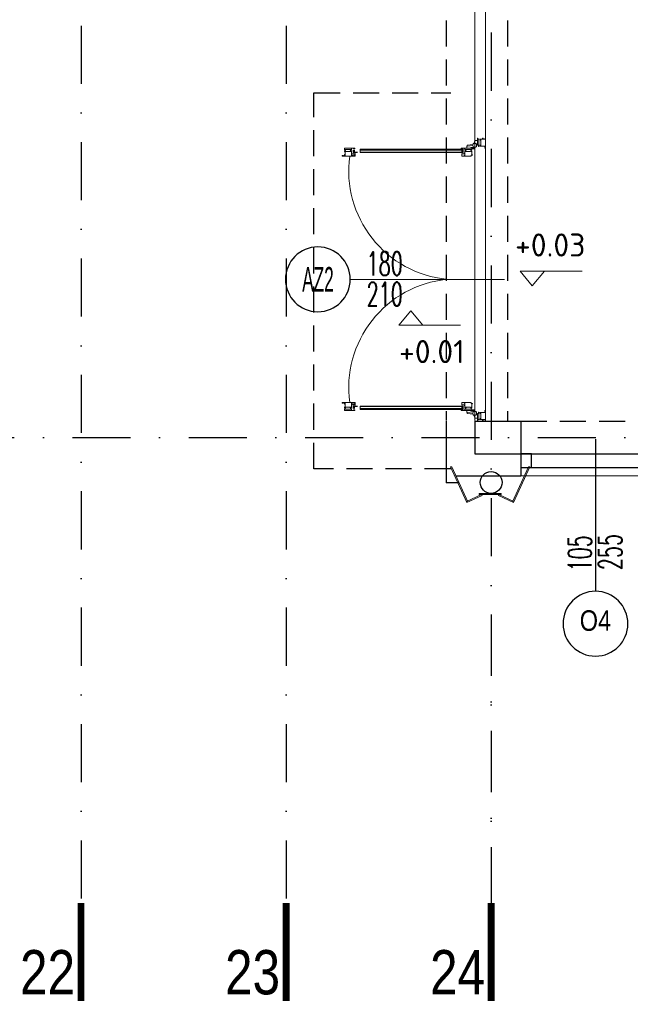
# Model space of a CAD drawing. Header units: millimetres. Extents: x 14495 to 271441, y -21035 to 2232.
# Tile 157 of 227: x 85905 to 86352, y -4199 to -3479. Entities that reach past the tile are written whole.
import ezdxf
from ezdxf.enums import TextEntityAlignment as Align

# ---------------------------------------------------------------- set-up
doc = ezdxf.new("R2010")
doc.units = ezdxf.units.MM
doc.linetypes.add('DASHDOT', pattern=[1, 0.5, -0.25, 0, -0.25])
doc.linetypes.add('DASHED2', pattern=[9.525, 6.35, -3.175])
for name, color, linetype in [('_1_cienkie', 251, 'Continuous'), ('a-bloki-drzwi', 52, 'Continuous'), ('a-cienka', 8, 'Continuous'), ('A_bloki-drzwi', 1, 'Continuous'), ('A_BLOKI_KÓŁKO', 1, 'Continuous'), ('A_BLOKI_OPIS', 1, 'Continuous'), ('A_KOTA', 7, 'Continuous'), ('A_L_WIDOK', 1, 'Continuous'), ('A_okładzina HPL', 37, 'Continuous'), ('A_OSIE', 252, 'DASHDOT'), ('A_PROJEKTOWANE', 3, 'Continuous')]:
    doc.layers.add(name, color=color, linetype=linetype)
for name, color, linetype, lineweight in [('A_ALUMINIUM', 1, 'Continuous', 13), ('A_KOTY', 42, 'Continuous', 20), ('A_L_CIENKA', 251, 'Continuous', 5)]:
    doc.layers.add(name, color=color, linetype=linetype, lineweight=lineweight)
doc.styles.add('arialce', font='ARIALN.TTF')
doc.styles.add('AVAL', font='txt')
doc.styles.add('cent', font='swissel.ttf')
doc.styles.add('iso', font='isocpeur.ttf', dxfattribs={"width": 1.2})
doc.styles.add('ROMANS', font='romans', dxfattribs={"width": 0.6})

# ---------------------------------------------------------------- blocks, each defined once
blk = doc.blocks.new('OSS1')
at = {"linetype": 'Continuous', "const_width": 5}
blk.add_lwpolyline([(0, 0), (0, -71.57)], dxfattribs=at)
at = {"style": 'cent'}
blk.add_attdef('01', text='', height=32.4, dxfattribs=at).set_placement((-4.39, -34.41), align=Align.RIGHT)
blk = doc.blocks.new('fghsdx')
at = {"lineweight": 0}
for p, q in [((-37.08, -19.4), (-25.08, 6.6)), ((-36.19, -19.4), (-24.35, 6.26)), ((-14.42, 0.8), (-25.41, 5.87)), ((-14.08, 1.53), (-25.08, 6.6)), ((-16.15, 0.8), (0, 0.8)), ((-16.15, 0.8), (-16.15, 0)), ((-16.15, 0), (0, 0)), ((-14.42, 0.8), (-14.08, 1.53)), ((-2.07, 1.53), (8.92, 6.6)), ((-1.73, 0.8), (-2.07, 1.53)), ((-1.73, 0.8), (9.26, 5.87)), ((0, 0.8), (0, 0)), ((20.04, -19.4), (8.2, 6.26)), ((20.92, -19.4), (8.92, 6.6)), ((-37.08, -19.4), (-36.19, -19.4)), ((20.92, -19.4), (20.04, -19.4))]:
    blk.add_line(p, q, dxfattribs=at)
blk = doc.blocks.new('KOTA')
for p, q in [((0, 0), (-11.77, 14.19)), ((-11.77, 14.19), (16.2, 14.19)), ((0, 0), (11.77, 14.19)), ((16.2, 14.19), (48.6, 14.19))]:
    blk.add_line(p, q)
at = {"layer": 'A_KOTA', "color": 6, "style": 'AVAL'}
blk.add_attdef('%%P0,00', (-11.32, 18.66), '', height=14.4, dxfattribs=at)
blk = doc.blocks.new('HJTS')
at = {"color": 8}
blk.add_line((0, 0), (0, 111.34), dxfattribs=at)
at = {"layer": 'A_BLOKI_KÓŁKO', "ltscale": 0.04}
blk.add_circle((0, 135.04), 23.7, dxfattribs=at)
at = {"layer": 'A_BLOKI_OPIS', "style": 'ROMANS'}
for tag, height, width, p in [('O', 20.59, 0.5, (-0.05, 135.67)), ('100', 17.16, 0.6, (-11.49, 86.54)), ('200', 17.16, 0.6, (10.76, 86.54))]:
    blk.add_attdef(tag, text='', height=height, rotation=90, dxfattribs=dict(at, width=width)).set_placement(p, align=Align.MIDDLE)
blk = doc.blocks.new('nhggcdd')
for p, q in [((102.9, -93.46), (102.9, 19.34)), ((1.34, -0.4), (4.24, -0.4)), ((1.34, -1.29), (1.34, -0.4)), ((3.64, -3), (1.6, -2.42)), ((4.24, -0.95), (4.24, -0.4)), ((4.88, -7.82), (4.3, -3.67)), ((4.89, -1.1), (4.34, -1.05)), ((5.56, -7.79), (4.99, -3.7)), ((6.21, -2.39), (6.21, -3.49)), ((6.21, -3.51), (6.4, -5.1)), ((6.5, -5.19), (6.91, -5.19)), ((6.91, -8.09), (6.91, -5.19)), ((6.91, -8.09), (6.91, -5.19)), ((199.31, -5.19), (198.9, -5.19)), ((198.9, -8.09), (198.9, -5.19)), ((198.9, -8.09), (198.9, -5.19)), ((199.6, -3.51), (199.41, -5.1)), ((199.6, -2.39), (199.6, -3.49)), ((200.25, -7.79), (200.82, -3.7)), ((200.92, -1.1), (201.47, -1.05)), ((200.93, -7.82), (201.51, -3.67)), ((204.47, -0.4), (201.57, -0.4)), ((201.57, -0.95), (201.57, -0.4)), ((202.17, -3), (204.21, -2.42)), ((204.47, -1.29), (204.47, -0.4)), ((5.56, -7.79), (5.11, -7.82)), ((5.11, -7.82), (5.11, -7.99)), ((5.11, -7.99), (5.11, -7.99)), ((6.01, -8.09), (6.91, -8.09)), ((8.41, -10.8), (7.81, -10.8)), ((7.81, -14), (7.81, -10.8)), ((8.41, -10.8), (9.81, -11.8)), ((8.41, -11.8), (9.81, -10.8)), ((9.81, -10.8), (8.41, -10.8)), ((8.41, -10.8), (8.41, -14)), ((9.81, -11.8), (8.41, -11.8)), ((8.41, -86.13, 0), (8.41, -14)), ((10.21, -10.8), (9.81, -10.8)), ((9.81, -10.8), (9.81, -14)), ((9.81, -86.13, 0), (9.81, -14)), ((10.21, -14), (10.21, -10.8)), ((10.95, -9.8), (11.18, -9.65)), ((11.15, -9.85), (10.97, -9.85)), ((11.19, -11.67), (11.01, -11.18)), ((11.01, -11.72), (11.19, -11.75)), ((11.01, -11.85), (11.01, -11.72)), ((12.88, -11.9), (11.06, -11.9)), ((11.12, -11.14), (11.15, -11.21)), ((11.15, -10.1), (11.15, -9.85)), ((11.19, -10.1), (11.15, -10.1)), ((11.19, -11.2), (11.19, -10.1)), ((11.19, -11.75), (11.19, -11.67)), ((12.44, -9.7), (12.5, -9.81)), ((12.49, -9.87), (12.47, -9.88)), ((12.47, -9.88), (12.47, -10.15)), ((12.47, -10.15), (12.91, -10.15)), ((12.91, -10.15), (12.91, -11.87)), ((192.9, -10.15), (192.9, -11.87)), ((193.34, -10.15), (192.9, -10.15)), ((192.93, -11.9), (194.75, -11.9)), ((193.37, -9.7), (193.31, -9.81)), ((193.32, -9.87), (193.34, -9.88)), ((193.34, -9.88), (193.34, -10.15)), ((194.62, -10.1), (194.66, -10.1)), ((194.62, -11.2), (194.62, -10.1)), ((194.62, -11.67), (194.8, -11.18)), ((194.62, -11.75), (194.62, -11.67)), ((194.8, -11.72), (194.62, -11.75)), ((194.86, -9.8), (194.63, -9.65)), ((194.66, -9.85), (194.84, -9.85)), ((194.66, -10.1), (194.66, -9.85)), ((194.69, -11.14), (194.66, -11.21)), ((194.8, -11.85), (194.8, -11.72)), ((195.6, -10.8), (196, -10.8)), ((195.6, -14), (195.6, -10.8)), ((197.4, -10.8), (196, -11.8)), ((197.4, -11.8), (196, -10.8)), ((196, -10.8), (197.4, -10.8)), ((196, -10.8), (196, -14)), ((196, -11.8), (197.4, -11.8)), ((196, -86.13, 0), (196, -14)), ((197.4, -10.8), (198, -10.8)), ((197.4, -10.8), (197.4, -14)), ((197.4, -86.13, 0), (197.4, -14)), ((198, -14), (198, -10.8)), ((199.8, -8.09), (198.9, -8.09)), ((200.25, -7.79), (200.7, -7.82)), ((200.7, -7.82), (200.7, -7.99)), ((200.7, -7.99), (200.7, -7.99)), ((9.8, -90.36), (8.4, -91.36)), ((9.8, -91.36), (8.4, -90.36)), ((8.4, -90.36), (9.8, -90.36)), ((8.4, -91.36), (9.8, -91.36)), ((9.61, -91.36), (10.2, -91.36)), ((9.8, -91.36), (9.81, -88.16)), ((10.21, -88.16), (10.2, -91.36)), ((195.6, -88.16), (195.61, -91.36)), ((196.2, -91.36), (195.61, -91.36)), ((196.01, -91.36), (196, -88.16)), ((196.01, -90.36), (197.41, -91.36)), ((196.01, -91.36), (197.41, -90.36)), ((197.41, -90.36), (196.01, -90.36)), ((197.41, -91.36), (196.01, -91.36)), ((6.9, -94.1), (6.9, -97)), ((6.9, -94.1), (6.9, -97)), ((12.9, -94.07), (12.9, -96.97)), ((192.91, -94.07), (192.91, -96.97)), ((198.91, -94.1), (198.91, -97)), ((198.91, -94.1), (198.91, -97))]:
    blk.add_line(p, q)
at = {"color": 8}
blk.add_line((102.9, -48.14), (102.9, -93.46), dxfattribs=at)
for points in [[(0.32, 4.5), (0.3, 4.48), (0.3, 3.6), (0, 3.6), (0, 3.8), (-0.05, 3.8), (-0.2, 3.76), (-0.2, 3.4), (0.3, 3.4), (0.3, 1.7, 0.414214), (0.32, 1.68), (0.52, 1.68, 0.466723), (0.54, 1.7), (0.49, 2.01, -0.466723), (0.51, 2.04), (0.93, 2.04, -0.520693), (0.95, 2.01), (0.86, 1.76, 0.520693), (0.88, 1.74), (0.96, 1.74, 0.315377), (1.24, 1.93), (1.28, 2.04, -0.315377), (1.33, 2.07), (4.42, 2.07, -0.315377), (4.47, 2.04), (4.5, 1.93, 0.315377), (4.79, 1.74), (4.87, 1.74, 0.520567), (4.89, 1.76), (4.8, 2.01, -0.520567), (4.81, 2.04), (5.24, 2.04, -0.466308), (5.26, 2.01), (5.21, 1.7, 0.466308), (5.22, 1.68), (5.43, 1.68, 0.414214), (5.45, 1.7), (5.45, 5.42), (6, 5.42), (6, 5.1), (6.2, 5.1, 0.414214), (6.3, 5.2), (6.15, 5.2), (6.15, 5.45), (6.85, 5.45), (6.85, 5.2), (6.7, 5.2, 0.414214), (6.8, 5.1), (7, 5.1), (7, 5.58, 0.414214), (6.97, 5.6), (-0.2, 5.6), (-0.2, 5.24), (-0.05, 5.2), (0, 5.2), (0, 5.4), (0.3, 5.4), (0.3, 4.53)], [(5.45, 0.97, 0.414214), (5.43, 0.99), (5.22, 0.99, 0.466982), (5.21, 0.97), (5.26, 0.66, -0.466982), (5.24, 0.64), (4.81, 0.64, -0.520198), (4.8, 0.66), (4.89, 0.91, 0.520198), (4.87, 0.93), (4.79, 0.93, 0.315377), (4.5, 0.74), (4.47, 0.63, -0.315377), (4.42, 0.6), (1.33, 0.6, -0.315377), (1.28, 0.63), (1.24, 0.74, 0.315377), (0.96, 0.93), (0.88, 0.93, 0.520822), (0.86, 0.91), (0.95, 0.66, -0.520822), (0.93, 0.64), (0.51, 0.64, -0.466529), (0.49, 0.66), (0.54, 0.97, 0.466529), (0.52, 0.99), (0.32, 0.99, 0.414214), (0.3, 0.97), (0.3, -0.22), (0, -0.22), (0, 0), (-0.05, 0), (-0.2, -0.04), (-0.2, -0.4), (4.88, -0.4, 0.414214), (4.9, -0.37), (4.9, 0.35, -0.414214), (4.95, 0.4), (5.8, 0.4, 0.414214), (5.85, 0.45), (5.85, 0.53, 0.414214), (5.8, 0.58), (5.45, 0.58)], [(205.49, 4.5), (205.51, 4.48), (205.51, 3.6), (205.81, 3.6), (205.81, 3.8), (205.86, 3.8), (206.01, 3.76), (206.01, 3.4), (205.51, 3.4), (205.51, 1.7, -0.414214), (205.49, 1.68), (205.29, 1.68, -0.466723), (205.27, 1.7), (205.32, 2.01, 0.466723), (205.3, 2.04), (204.88, 2.04, 0.520693), (204.86, 2.01), (204.95, 1.76, -0.520693), (204.93, 1.74), (204.85, 1.74, -0.315377), (204.56, 1.93), (204.53, 2.04, 0.315377), (204.48, 2.07), (201.39, 2.07, 0.315377), (201.34, 2.04), (201.31, 1.93, -0.315377), (201.02, 1.74), (200.94, 1.74, -0.520567), (200.92, 1.76), (201.01, 2.01, 0.520567), (201, 2.04), (200.57, 2.04, 0.466308), (200.55, 2.01), (200.6, 1.7, -0.466308), (200.59, 1.68), (200.38, 1.68, -0.414214), (200.36, 1.7), (200.36, 5.42), (199.81, 5.42), (199.81, 5.1), (199.61, 5.1, -0.414214), (199.51, 5.2), (199.66, 5.2), (199.66, 5.45), (198.96, 5.45), (198.96, 5.2), (199.11, 5.2, -0.414214), (199.01, 5.1), (198.81, 5.1), (198.81, 5.58, -0.414214), (198.84, 5.6), (206.01, 5.6), (206.01, 5.24), (205.86, 5.2), (205.81, 5.2), (205.81, 5.4), (205.51, 5.4), (205.51, 4.53)], [(200.36, 0.97, -0.414214), (200.38, 0.99), (200.59, 0.99, -0.466982), (200.6, 0.97), (200.55, 0.66, 0.466982), (200.57, 0.64), (201, 0.64, 0.520198), (201.01, 0.66), (200.92, 0.91, -0.520198), (200.94, 0.93), (201.02, 0.93, -0.315377), (201.31, 0.74), (201.34, 0.63, 0.315377), (201.39, 0.6), (204.48, 0.6, 0.315377), (204.53, 0.63), (204.56, 0.74, -0.315377), (204.85, 0.93), (204.93, 0.93, -0.520822), (204.95, 0.91), (204.86, 0.66, 0.520822), (204.88, 0.64), (205.3, 0.64, 0.466529), (205.32, 0.66), (205.27, 0.97, -0.466529), (205.29, 0.99), (205.49, 0.99, -0.414214), (205.51, 0.97), (205.51, -0.22), (205.81, -0.22), (205.81, 0), (205.86, 0), (206.01, -0.04), (206.01, -0.4), (200.93, -0.4, -0.414214), (200.91, -0.37), (200.91, 0.35, 0.414214), (200.86, 0.4), (200.01, 0.4, -0.414214), (199.96, 0.45), (199.96, 0.53, -0.414214), (200.01, 0.58), (200.36, 0.58)], [(7.31, -3.74), (7.31, -3.59, -0.414214), (7.41, -3.69), (7.41, -3.89), (7.09, -3.89), (7.09, -4.44), (8.28, -4.44, -0.414328), (8.3, -4.46), (8.3, -4.67, -0.466308), (8.27, -4.69), (7.96, -4.63, 0.466308), (7.94, -4.65), (7.94, -5.08, 0.520587), (7.97, -5.1), (8.21, -5.01, -0.520587), (8.24, -5.03), (8.24, -5.11, -0.315299), (8.04, -5.39), (7.94, -5.43, 0.315578), (7.91, -5.48), (7.91, -8.56, 0.315578), (7.94, -8.61), (8.04, -8.65, -0.315299), (8.24, -8.93), (8.24, -9.01, -0.520587), (8.21, -9.03), (7.97, -8.94, 0.520587), (7.94, -8.96), (7.94, -9.39, 0.466308), (7.96, -9.41), (8.27, -9.35, -0.466308), (8.3, -9.37), (8.3, -9.58, -0.414372), (8.28, -9.6), (7.41, -9.59), (7.41, -9.75), (7.31, -9.75), (7.31, -9.59), (7.09, -9.59), (7.09, -11.19), (7.31, -11.19), (7.31, -11.04), (7.41, -11.04), (7.41, -11.39, -0.414214), (7.31, -11.49), (7.31, -11.34), (7.06, -11.34), (7.06, -12.04), (7.31, -12.04), (7.31, -11.89, -0.414214), (7.41, -11.99), (7.41, -12.19), (6.93, -12.19, -0.414214), (6.91, -12.17), (6.91, -2.92, -0.414214), (6.93, -2.89), (7.41, -2.89), (7.41, -3.09, -0.414214), (7.31, -3.19), (7.31, -3.04), (7.06, -3.04), (7.06, -3.74)], [(8.99, -4.46), (8.99, -4.67, 0.466308), (9.01, -4.69), (9.32, -4.63, -0.466308), (9.34, -4.65), (9.34, -5.08, -0.520587), (9.31, -5.1), (9.07, -5.01, 0.520587), (9.04, -5.03), (9.04, -5.11, 0.315299), (9.24, -5.39), (9.34, -5.43, -0.315578), (9.38, -5.47), (9.38, -8.56, -0.315578), (9.34, -8.61), (9.24, -8.65, 0.315299), (9.04, -8.93), (9.04, -9.01, 0.520587), (9.07, -9.03), (9.31, -8.94, -0.520587), (9.34, -8.96), (9.34, -9.38, -0.466308), (9.32, -9.4), (9.01, -9.35, 0.466308), (8.99, -9.37), (8.99, -9.57, 0.414294), (9.01, -9.59), (10.71, -9.59), (10.71, -10.09), (11.07, -10.09), (11.11, -9.95), (11.11, -9.89), (10.91, -9.89), (10.91, -9.59), (11.78, -9.59), (11.81, -9.57), (11.83, -9.59), (12.71, -9.59), (12.71, -9.89), (12.51, -9.89), (12.51, -9.94), (12.55, -10.09), (12.91, -10.09), (12.91, -4.99), (12.16, -4.99, -0.414214), (12.11, -4.94), (12.11, -4.09, 0.414214), (12.06, -4.04), (11.98, -4.04, 0.414214), (11.93, -4.09), (11.93, -4.39, -0.414214), (11.88, -4.44), (9.01, -4.44, 0.414261)], [(196.82, -4.46), (196.82, -4.67, -0.466308), (196.8, -4.69), (196.49, -4.63, 0.466308), (196.47, -4.65), (196.47, -5.08, 0.520587), (196.5, -5.1), (196.74, -5.01, -0.520587), (196.77, -5.03), (196.77, -5.11, -0.315299), (196.57, -5.39), (196.47, -5.43, 0.315578), (196.43, -5.47), (196.43, -8.56, 0.315578), (196.47, -8.61), (196.57, -8.65, -0.315299), (196.77, -8.93), (196.77, -9.01, -0.520587), (196.74, -9.03), (196.5, -8.94, 0.520587), (196.47, -8.96), (196.47, -9.38, 0.466308), (196.49, -9.4), (196.8, -9.35, -0.466308), (196.82, -9.37), (196.82, -9.57, -0.414294), (196.8, -9.59), (195.1, -9.59), (195.1, -10.09), (194.74, -10.09), (194.7, -9.95), (194.7, -9.89), (194.9, -9.89), (194.9, -9.59), (194.03, -9.59), (194, -9.57), (193.98, -9.59), (193.1, -9.59), (193.1, -9.89), (193.3, -9.89), (193.3, -9.94), (193.26, -10.09), (192.9, -10.09), (192.9, -4.99), (193.65, -4.99, 0.414214), (193.7, -4.94), (193.7, -4.09, -0.414214), (193.75, -4.04), (193.83, -4.04, -0.414214), (193.88, -4.09), (193.88, -4.39, 0.414214), (193.93, -4.44), (196.8, -4.44, -0.414261)], [(198.5, -3.74), (198.5, -3.59, 0.414214), (198.4, -3.69), (198.4, -3.89), (198.72, -3.89), (198.72, -4.44), (197.53, -4.44, 0.414328), (197.51, -4.46), (197.51, -4.67, 0.466308), (197.54, -4.69), (197.85, -4.63, -0.466308), (197.87, -4.65), (197.87, -5.08, -0.520587), (197.84, -5.1), (197.6, -5.01, 0.520587), (197.57, -5.03), (197.57, -5.11, 0.315299), (197.77, -5.39), (197.87, -5.43, -0.315578), (197.9, -5.48), (197.9, -8.56, -0.315578), (197.87, -8.61), (197.77, -8.65, 0.315299), (197.57, -8.93), (197.57, -9.01, 0.520587), (197.6, -9.03), (197.84, -8.94, -0.520587), (197.87, -8.96), (197.87, -9.39, -0.466308), (197.85, -9.41), (197.54, -9.35, 0.466308), (197.51, -9.37), (197.51, -9.58, 0.414372), (197.53, -9.6), (198.4, -9.59), (198.4, -9.75), (198.5, -9.75), (198.5, -9.59), (198.72, -9.59), (198.72, -11.19), (198.5, -11.19), (198.5, -11.04), (198.4, -11.04), (198.4, -11.39, 0.414214), (198.5, -11.49), (198.5, -11.34), (198.75, -11.34), (198.75, -12.04), (198.5, -12.04), (198.5, -11.89, 0.414214), (198.4, -11.99), (198.4, -12.19), (198.88, -12.19, 0.414214), (198.9, -12.17), (198.9, -2.92, 0.414214), (198.88, -2.89), (198.4, -2.89), (198.4, -3.09, 0.414214), (198.5, -3.19), (198.5, -3.04), (198.75, -3.04), (198.75, -3.74)]]:
    blk.add_lwpolyline(points, format="xyb", close=True)
for points in [[(10.21, -10.8), (7.81, -10.8), (7.81, -86.13), (10.21, -86.13)], [(195.6, -10.8), (198, -10.8), (198, -86.13), (195.6, -86.13)]]:
    blk.add_lwpolyline(points, close=True)
for points in [[(7.08, -97.74), (7.08, -97.74), (8.27, -97.74, 0.414328), (8.29, -97.72), (8.29, -97.51, 0.466308), (8.27, -97.49), (7.96, -97.55, -0.466308), (7.94, -97.53), (7.94, -97.1, -0.520587), (7.97, -97.09), (8.21, -97.17, 0.520587), (8.24, -97.16), (8.24, -97.07, 0.315299), (8.04, -96.79), (7.94, -96.76, -0.315578), (7.9, -96.71), (7.9, -93.62, -0.315578), (7.94, -93.57), (8.04, -93.53, 0.315299), (8.24, -93.25), (8.24, -93.17, 0.520587), (8.21, -93.15), (7.97, -93.24, -0.520587), (7.94, -93.22), (7.94, -92.8, -0.466308), (7.96, -92.78), (8.27, -92.83, 0.466308), (8.29, -92.81), (8.29, -92.61, 0.414372), (8.27, -92.59), (7.41, -92.59), (7.41, -92.44), (7.31, -92.44), (7.31, -92.59), (7.09, -92.59), (7.09, -90.99), (7.31, -90.99), (7.31, -91.14), (7.41, -91.14), (7.41, -90.79, 0.414214), (7.31, -90.69), (7.31, -90.84), (7.06, -90.84), (7.06, -90.14), (7.31, -90.14), (7.31, -90.29, 0.414214), (7.41, -90.19), (7.41, -89.99), (6.93, -89.99, 0.414214), (6.91, -90.01), (6.91, -97.74)], [(9.41, -97.74), (9.41, -97.71), (9.02, -97.71, -0.41455), (9, -97.69), (9, -97.49, -0.466308), (9.02, -97.47), (9.33, -97.52, 0.466308), (9.36, -97.5), (9.36, -97.08, 0.520587), (9.33, -97.06), (9.08, -97.15, -0.520587), (9.06, -97.13), (9.06, -97.05, -0.315299), (9.25, -96.77), (9.36, -96.73, 0.315377), (9.39, -96.68), (9.39, -93.59, 0.315578), (9.36, -93.55), (9.25, -93.51, -0.315299), (9.06, -93.23), (9.06, -93.14, -0.520587), (9.08, -93.13), (9.33, -93.22, 0.520587), (9.36, -93.2), (9.36, -92.77, 0.466308), (9.33, -92.75), (9.02, -92.81, -0.466308), (9, -92.79), (9, -92.58, -0.414372), (9.02, -92.56), (12.4, -92.56), (12.4, -92.41), (12.5, -92.41), (12.5, -92.56), (12.72, -92.56), (12.72, -90.96), (12.5, -90.96), (12.5, -91.11), (12.4, -91.11), (12.4, -90.76, -0.414214), (12.5, -90.66), (12.5, -90.81), (12.75, -90.81), (12.75, -90.11), (12.5, -90.11), (12.5, -90.26, -0.414214), (12.4, -90.16), (12.4, -89.96), (12.88, -89.96, -0.414214), (12.9, -89.99), (12.9, -97.14, -0.414214), (12.88, -97.16), (9.64, -97.16, 0.414214), (9.59, -97.21), (9.59, -97.74)], [(12.4, -92.56), (12.4, -92.44), (12.5, -92.44), (12.5, -92.59), (12.72, -92.59), (12.72, -90.99), (12.5, -90.99), (12.5, -91.14), (12.4, -91.14), (12.4, -90.79, -0.414214), (12.5, -90.69), (12.5, -90.84), (12.75, -90.84), (12.75, -90.14), (12.5, -90.14), (12.5, -90.29, -0.414214), (12.4, -90.19), (12.4, -89.99), (12.88, -89.99, -0.414214), (12.9, -90.01), (12.9, -99.26, -0.414214), (12.88, -99.29), (12.4, -99.29), (12.4, -99.09, -0.414214), (12.5, -98.99), (12.5, -99.14), (12.75, -99.14), (12.75, -98.44), (12.5, -98.44), (12.5, -98.59, -0.414214), (12.4, -98.49), (12.4, -98.29), (12.72, -98.29), (12.72, -97.74), (11.54, -97.74, -0.414328), (11.52, -97.72), (11.52, -97.51, -0.466308), (11.54, -97.49), (11.85, -97.55, 0.466308), (11.87, -97.53), (11.87, -97.16)], [(196.4, -97.74), (196.4, -97.71), (196.79, -97.71, 0.41455), (196.81, -97.69), (196.81, -97.49, 0.466308), (196.79, -97.47), (196.48, -97.52, -0.466308), (196.45, -97.5), (196.45, -97.08, -0.520587), (196.48, -97.06), (196.73, -97.15, 0.520587), (196.75, -97.13), (196.75, -97.05, 0.315299), (196.56, -96.77), (196.45, -96.73, -0.315377), (196.42, -96.68), (196.42, -93.59, -0.315578), (196.45, -93.55), (196.56, -93.51, 0.315299), (196.75, -93.23), (196.75, -93.14, 0.520587), (196.73, -93.13), (196.48, -93.22, -0.520587), (196.45, -93.2), (196.45, -92.77, -0.466308), (196.48, -92.75), (196.79, -92.81, 0.466308), (196.81, -92.79), (196.81, -92.58, 0.414372), (196.79, -92.56), (193.41, -92.56), (193.41, -92.41), (193.31, -92.41), (193.31, -92.56), (193.09, -92.56), (193.09, -90.96), (193.31, -90.96), (193.31, -91.11), (193.41, -91.11), (193.41, -90.76, 0.414214), (193.31, -90.66), (193.31, -90.81), (193.06, -90.81), (193.06, -90.11), (193.31, -90.11), (193.31, -90.26, 0.414214), (193.41, -90.16), (193.41, -89.96), (192.93, -89.96, 0.414214), (192.91, -89.99), (192.91, -97.14, 0.414214), (192.93, -97.16), (196.17, -97.16, -0.414214), (196.22, -97.21), (196.22, -97.74)], [(193.41, -92.56), (193.41, -92.44), (193.31, -92.44), (193.31, -92.59), (193.09, -92.59), (193.09, -90.99), (193.31, -90.99), (193.31, -91.14), (193.41, -91.14), (193.41, -90.79, 0.414214), (193.31, -90.69), (193.31, -90.84), (193.06, -90.84), (193.06, -90.14), (193.31, -90.14), (193.31, -90.29, 0.414214), (193.41, -90.19), (193.41, -89.99), (192.93, -89.99, 0.414214), (192.91, -90.01), (192.91, -99.26, 0.414214), (192.93, -99.29), (193.41, -99.29), (193.41, -99.09, 0.414214), (193.31, -98.99), (193.31, -99.14), (193.06, -99.14), (193.06, -98.44), (193.31, -98.44), (193.31, -98.59, 0.414214), (193.41, -98.49), (193.41, -98.29), (193.09, -98.29), (193.09, -97.74), (194.27, -97.74, 0.414328), (194.29, -97.72), (194.29, -97.51, 0.466308), (194.27, -97.49), (193.96, -97.55, -0.466308), (193.94, -97.53), (193.94, -97.16)], [(198.73, -97.74), (198.73, -97.74), (197.54, -97.74, -0.414328), (197.52, -97.72), (197.52, -97.51, -0.466308), (197.54, -97.49), (197.85, -97.55, 0.466308), (197.87, -97.53), (197.87, -97.1, 0.520587), (197.84, -97.09), (197.6, -97.17, -0.520587), (197.57, -97.16), (197.57, -97.07, -0.315299), (197.77, -96.79), (197.87, -96.76, 0.315578), (197.91, -96.71), (197.91, -93.62, 0.315578), (197.87, -93.57), (197.77, -93.53, -0.315299), (197.57, -93.25), (197.57, -93.17, -0.520587), (197.6, -93.15), (197.84, -93.24, 0.520587), (197.87, -93.22), (197.87, -92.8, 0.466308), (197.85, -92.78), (197.54, -92.83, -0.466308), (197.52, -92.81), (197.52, -92.61, -0.414372), (197.54, -92.59), (198.4, -92.59), (198.4, -92.44), (198.5, -92.44), (198.5, -92.59), (198.72, -92.59), (198.72, -90.99), (198.5, -90.99), (198.5, -91.14), (198.4, -91.14), (198.4, -90.79, -0.414214), (198.5, -90.69), (198.5, -90.84), (198.75, -90.84), (198.75, -90.14), (198.5, -90.14), (198.5, -90.29, -0.414214), (198.4, -90.19), (198.4, -89.99), (198.88, -89.99, -0.414214), (198.9, -90.01), (198.9, -97.74)]]:
    blk.add_lwpolyline(points, format="xyb")
at = {"elevation": 0}
for points in [[(11.12, -90.72), (11.15, -90.65, -0.839099), (11.19, -90.66), (11.19, -91.76), (11.14, -91.76), (11.14, -92.01), (10.97, -92.01, 0.657207), (10.95, -92.06), (11.18, -92.21, 0.674922), (11.26, -92.17), (11.26, -91.88), (11.3, -91.88), (11.3, -90.15, -0.414214), (11.35, -90.1), (12.66, -90.1, -0.414214), (12.76, -90.2), (12.76, -91.54, -0.414214), (12.71, -91.59), (12.34, -91.59), (12.34, -92.13, 0.767327), (12.44, -92.16), (12.5, -92.05, 0.414213), (12.49, -91.99), (12.46, -91.98), (12.46, -91.71), (12.9, -91.71), (12.9, -89.99, 0.414214), (12.88, -89.96), (11.06, -89.96, 0.414214), (11.01, -90.01), (11.01, -90.14), (11.19, -90.11), (11.19, -90.19), (11.01, -90.68, 1)], [(194.69, -90.72), (194.66, -90.65, 0.839099), (194.62, -90.66), (194.62, -91.76), (194.67, -91.76), (194.67, -92.01), (194.84, -92.01, -0.657207), (194.86, -92.06), (194.63, -92.21, -0.674922), (194.55, -92.17), (194.55, -91.88), (194.51, -91.88), (194.51, -90.15, 0.414214), (194.46, -90.1), (193.15, -90.1, 0.414214), (193.05, -90.2), (193.05, -91.54, 0.414214), (193.1, -91.59), (193.47, -91.59), (193.47, -92.13, -0.767327), (193.37, -92.16), (193.31, -92.05, -0.414213), (193.32, -91.99), (193.35, -91.98), (193.35, -91.71), (192.91, -91.71), (192.91, -89.99, -0.414214), (192.93, -89.96), (194.75, -89.96, -0.414214), (194.8, -90.01), (194.8, -90.14), (194.62, -90.11), (194.62, -90.19), (194.8, -90.68, -1)]]:
    blk.add_lwpolyline(points, format="xyb", close=True, dxfattribs=at)
for centre, radius, start, end in [((5.39, -1.33), 4.04, 179.45352, 193.55214), ((1.65, -2.23), 0.2, 193.55214, 254.20046), ((9.6, -2.4), 6, 178.08984, 181.91027), ((9.61, -2.4), 6, 172.17534, 178.08984), ((9.61, -2.4), 6, 181.91027, 187.82477), ((4.16, -1.65), 0.5, 97.82457, 172.17594), ((4.16, -3.15), 0.5, 187.82417, 262.17529), ((4.91, -7.1), 6, 90.00003, 97.8248), ((4.91, 2.3), 6, 262.17529, 277.82477), ((4.34, -0.95), 0.1, 180.00005, 265.3137), ((4.91, -7.1), 6, 82.17531, 90.00003), ((5.65, -1.65), 0.5, 7.82417, 82.1752), ((5.65, -3.15), 0.5, 277.82447, 352.17589), ((0.21, -2.4), 6, 352.17528, 7.82477), ((6.41, -3.49), 0.2, 179.96587, 186.97295), ((6.5, -5.09), 0.1, 186.97295, 270.00005), ((199.31, -5.09), 0.1, 270, 353.02711), ((205.6, -2.4), 6, 172.17528, 187.82477), ((199.4, -3.49), 0.2, 353.02711, 0.03419), ((200.16, -1.65), 0.5, 97.82486, 172.17588), ((200.16, -3.15), 0.5, 187.82417, 262.17558), ((200.9, -7.1), 6, 90.00003, 97.82475), ((200.9, 2.3), 6, 262.17529, 277.82477), ((200.9, -7.1), 6, 82.17525, 90.00003), ((201.47, -0.95), 0.1, 274.68636, 0), ((201.65, -1.65), 0.5, 7.82412, 82.17549), ((201.65, -3.15), 0.5, 277.82476, 352.17588), ((196.2, -2.4), 6, 1.91021, 7.82472), ((196.2, -2.4), 6, 352.17528, 358.08979), ((196.21, -2.4), 6, 358.08979, 1.91021), ((204.16, -2.23), 0.2, 285.79959, 346.44792), ((200.42, -1.33), 4.04, 346.44792, 0.54654), ((5.08, -7.8), 0.2, 187.91314, 277.91314), ((5.97, -4.05), 4.04, 257.58944, 270.54659), ((10.97, -9.82), 0.0307, 135.48439, 268.73718), ((11.06, -11.16), 0.06, 20.00009, 200.00009), ((11.06, -11.85), 0.05, 180.00005, 270.00005), ((11.17, -11.2), 0.02, 200.00013, 0.00005), ((11.22, -9.69), 0.0493, 359.22777, 135.29289), ((12.4, -9.73), 0.05, 30.00002, 180.00005), ((12.47, -9.83), 0.04, 300.00005, 30.00002), ((12.88, -11.87), 0.025, 270.00005, 0.00005), ((192.93, -11.87), 0.025, 180, 270), ((193.34, -9.83), 0.04, 150.00003, 240), ((193.41, -9.73), 0.05, 0, 150.00003), ((194.59, -9.69), 0.0493, 44.70716, 180.77228), ((194.64, -11.2), 0.02, 180, 339.99993), ((194.75, -11.16), 0.06, 339.99996, 159.99996), ((194.75, -11.85), 0.05, 270, 0), ((194.83, -9.82), 0.0307, 271.26287, 44.51566), ((199.83, -4.05), 4.04, 269.45346, 282.41062), ((200.73, -7.8), 0.2, 262.08691, 352.08691), ((23.56, -14.8, 0), 79.76, 262.32001, 354.13522), ((182.25, -14.8, 0), 79.76, 185.86484, 277.68005)]:
    blk.add_arc(centre, radius, start, end)
at = {"layer": 'A_BLOKI_KÓŁKO', "ltscale": 0.04}
blk.add_circle((102.9, -117.16), 23.7, dxfattribs=at)
at = {"layer": 'A_BLOKI_OPIS', "style": 'ROMANS', "width": 0.6}
blk.add_attdef('FD1-8', (93.94, 4.39), '', height=17.16, rotation=270, dxfattribs=at)
at = {"layer": 'A_BLOKI_OPIS', "style": 'ROMANS'}
for tag, height, rotation, width, p in [('200', 17.16, 270, 0.6, (92.14, -68.25)), ('90', 17.16, 270, 0.6, (114.4, -68.25)), ('D6C', 20.59, 180, 0.5, (103.01, -117.08))]:
    blk.add_attdef(tag, text='', height=height, rotation=rotation, dxfattribs=dict(at, width=width)).set_placement(p, align=Align.MIDDLE)

msp = doc.modelspace()

# ---------------------------------------------------------------- linework, layer by layer
at = {"layer": '_1_cienkie', "linetype": 'DASHED2', "ltscale": 3}
for p, q in [((86216.79, -3279.26), (86216.79, -3771.76)), ((86261.79, -3279.26), (86261.79, -3771.76)), ((86271.58, -3772.26), (86375.38, -3772.26))]:
    msp.add_line(p, q, dxfattribs=at)
at = {"layer": '_1_cienkie'}
for p, q in [((86271.58, -3796.26), (86271.65, -3811.26)), ((86271.65, -3797.26), (86271.65, -3812.42))]:
    msp.add_line(p, q, dxfattribs=at)
at = {"layer": '_1_cienkie', "linetype": 'DASHED2', "ltscale": 3}
msp.add_lwpolyline([(86220.21, -3807.19), (86120.21, -3807.19), (86120.21, -3532.19), (86220.21, -3532.19)], dxfattribs=at)
at = {"layer": 'a-cienka'}
msp.add_line((86223.87, -3812.42), (86271.65, -3812.42), dxfattribs=at)
at = {"layer": 'A_ALUMINIUM'}
for p, q in [((86237.79, -3279.26), (86237.79, -3771.76)), ((86245.79, -3279.26), (86245.79, -3771.76)), ((86237.79, -3545.26), (86237.79, -3446.76))]:
    msp.add_line(p, q, dxfattribs=at)
at = {"layer": 'A_bloki-drzwi'}
for p, q in [((86271.58, -3796.26), (86376.58, -3796.26)), ((86271.58, -3806.26), (86376.58, -3806.26))]:
    msp.add_line(p, q, dxfattribs=at)
msp.add_lwpolyline([(86271.58, -3806.26), (86279.44, -3806.26), (86279.44, -3796.26), (86271.58, -3796.26)], close=True, dxfattribs=at)
at = {"layer": 'A_L_CIENKA'}
msp.add_line((86271.65, -3812.42), (86376.65, -3812.42), dxfattribs=at)
at = {"layer": 'A_L_WIDOK'}
msp.add_circle((86249.79, -3817.15), 8, dxfattribs=at)
at = {"layer": 'A_okładzina HPL', "lineweight": 30}
for p in [(86216.79, -3772.26), (86226.18, -3817.42)]:
    msp.add_line(p, (86216.79, -3817.42), dxfattribs=at)
at = {"layer": 'A_OSIE', "ltscale": 85}
for p, q in [((85949.79, -1440.81), (85949.79, -4124.68)), ((86099.79, -1440.81), (86099.79, -4124.68)), ((86249.79, -1786.26), (86249.79, -4124.68)), ((85688.25, -3784.26), (88186.25, -3784.26)), ((86249.79, -3915.97), (86249.79, -4124.68))]:
    msp.add_line(p, q, dxfattribs=at)
at = {"layer": 'A_PROJEKTOWANE'}
for p, q in [((86237.79, -3772.26), (86271.58, -3772.26)), ((86237.79, -3772.26), (86237.79, -3796.26)), ((86271.58, -3772.26), (86271.58, -3797.26)), ((86237.79, -3796.26), (86271.58, -3796.26))]:
    msp.add_line(p, q, dxfattribs=at)

# ---------------------------------------------------------------- block references
at = {"layer": 'a-bloki-drzwi'}
ref = msp.add_blockref('HJTS', (86326.15, -3785.43), dxfattribs=dict(at, xscale=-1, rotation=180))
ref.add_attrib('O', 'O4', dxfattribs={"layer": 'A_BLOKI_OPIS', "extrusion": (0, 0, -1), "height": 15, "style": 'arialce', "text_generation_flag": 2}).set_placement((-86326.1, -3918.15), align=Align.MIDDLE)
ref.add_attrib('100', '105', dxfattribs={"layer": 'A_BLOKI_OPIS', "extrusion": (0, 0, -1), "height": 17.16, "rotation": 90, "style": 'ROMANS', "text_generation_flag": 4, "width": 0.6}).set_placement((-86314.66, -3869.03), align=Align.MIDDLE)
ref.add_attrib('200', '255', dxfattribs={"layer": 'A_BLOKI_OPIS', "extrusion": (0, 0, -1), "height": 17.16, "rotation": 90, "style": 'ROMANS', "text_generation_flag": 4, "width": 0.6}).set_placement((-86336.91, -3868.05), align=Align.MIDDLE)
at = {"layer": 'A_ALUMINIUM'}
ref = msp.add_blockref('nhggcdd', (86240.19, -3771.56), dxfattribs=dict(at, xscale=-1, rotation=270))
ref.add_attrib('90', '180', dxfattribs={"layer": 'A_BLOKI_OPIS', "color": 0, "height": 17.16, "rotation": 180, "style": 'ROMANS', "text_generation_flag": 6, "width": 0.6}).set_placement((86171.94, -3657.16), align=Align.MIDDLE)
ref.add_attrib('200', '210', dxfattribs={"layer": 'A_BLOKI_OPIS', "color": 0, "height": 17.16, "rotation": 180, "style": 'ROMANS', "text_generation_flag": 6, "width": 0.6}).set_placement((86171.94, -3679.42), align=Align.MIDDLE)
ref.add_attrib('D6C', 'AZ2', dxfattribs={"layer": 'A_BLOKI_OPIS', "height": 18, "rotation": 180, "style": 'cent', "text_generation_flag": 6, "width": 0.5}).set_placement((86123.11, -3668.55), align=Align.MIDDLE)
at = {"layer": 'A_KOTY'}
ref = msp.add_blockref('KOTA', (86279.91, -3673.45), dxfattribs=dict(at, xscale=0.75, yscale=0.75, zscale=0.75))
ref.add_attrib('001', '+0.03', dxfattribs={"layer": '0', "lineweight": -3, "height": 16.875, "style": 'iso'}).set_placement((86293.05, -3651.99), align=Align.CENTER)
ref = msp.add_blockref('KOTA', (86191.01, -3691.58), dxfattribs=dict(at, xscale=-0.7500000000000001, yscale=0.7500000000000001, zscale=0.75, rotation=179.9988365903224))
ref.add_attrib('001', '+0.01', dxfattribs={"layer": '0', "lineweight": -3, "height": 16.875, "rotation": 359.99884, "style": 'iso'}).set_placement((86206.47, -3729.92), align=Align.CENTER)
at = {"layer": 'A_okładzina HPL', "lineweight": 0, "xscale": -1, "rotation": 180}
msp.add_blockref('fghsdx', (86257.22, -3825.16), dxfattribs=at)
at = {"layer": 'A_OSIE'}
ref = msp.add_blockref('OSS1', (85949.79, -4124.68), dxfattribs=at)
ref.add_attrib('01', '22', dxfattribs={"layer": '0', "height": 32.4, "style": 'cent', "width": 0.8}).set_placement((85945.4, -4159.08), align=Align.TOP_RIGHT)
ref = msp.add_blockref('OSS1', (86099.79, -4124.68), dxfattribs=at)
ref.add_attrib('01', '23', dxfattribs={"layer": '0', "height": 32.4, "style": 'cent', "width": 0.8}).set_placement((86095.4, -4159.08), align=Align.TOP_RIGHT)
ref = msp.add_blockref('OSS1', (86249.79, -4124.68), dxfattribs=at)
ref.add_attrib('01', '24', dxfattribs={"layer": '0', "height": 32.4, "style": 'cent', "width": 0.8}).set_placement((86245.4, -4159.08), align=Align.TOP_RIGHT)

doc.saveas('drawing.dxf')
